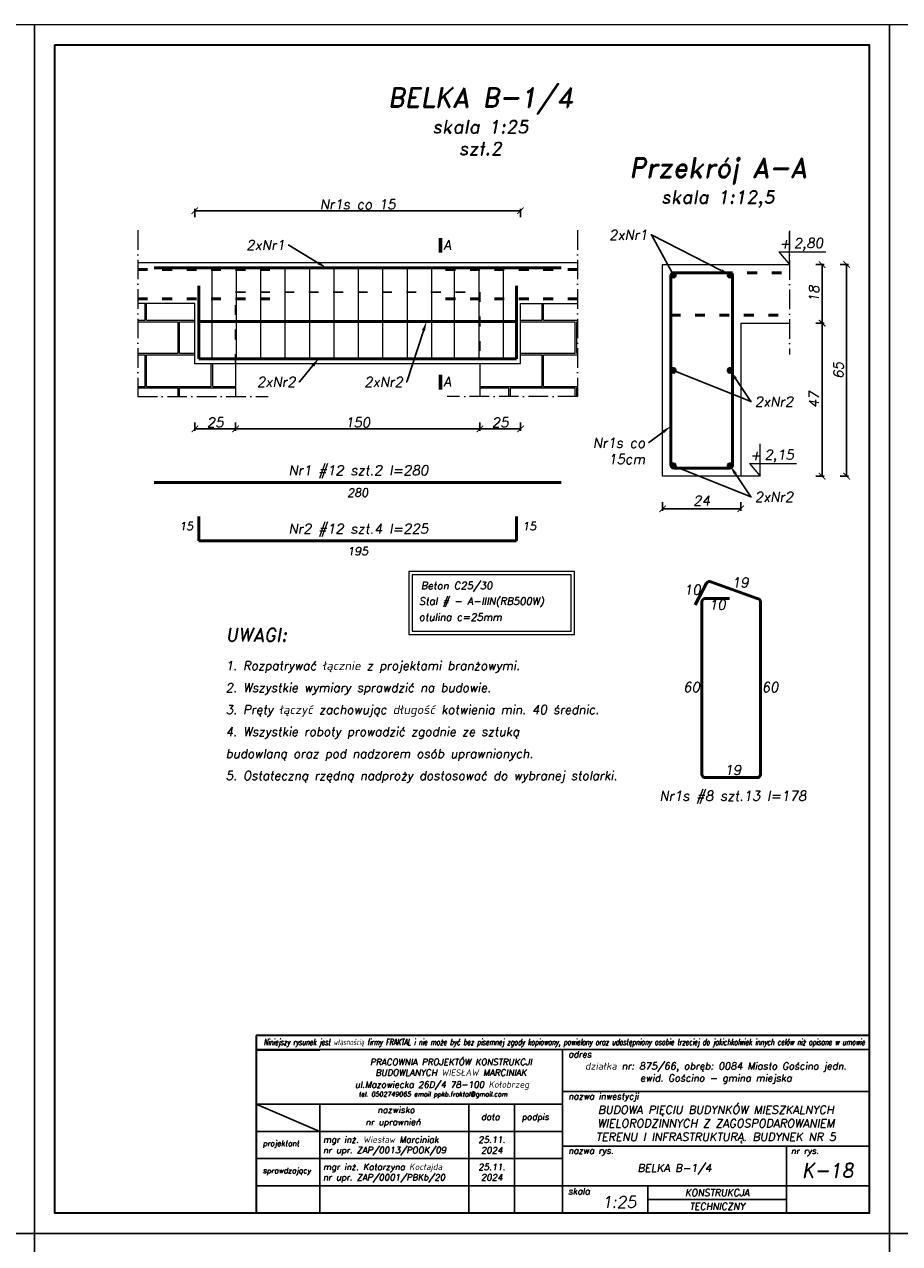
# Model space of a CAD drawing. Header units: millimetres. Extents: x 295948 to 312016, y 6878 to 18016.
# Tile 36 of 252: x 302610 to 303148, y 11327 to 12076. Entities that reach past the tile are written whole.
import ezdxf
from ezdxf import colors
from ezdxf.entities.mleader import LeaderData, LeaderLine
from ezdxf.math import Vec2, Vec3

# ---------------------------------------------------------------- set-up
doc = ezdxf.new("R2010")
doc.units = ezdxf.units.MM
doc.linetypes.add('ACAD_ISO03W100', pattern=[30, 12, -18])
doc.linetypes.add('ACAD_ISO10W100', pattern=[18, 12, -3, 0, -3])
for name, color, linetype, lineweight in [('konstrukcja', 3, 'Continuous', 35), ('konstrukcja fundamenty', 6, 'ACAD_ISO10W100', 35), ('konstrukcja wymiary', 1, 'Continuous', 13), ('kreskowanie', 253, 'Continuous', 0), ('opisy', 2, 'Continuous', 18), ('osie', 5, 'ACAD_ISO10W100', 13), ('zbrojenie', 4, 'Continuous', 50), ('ściana konstrukcja', 107, 'Continuous', 18)]:
    doc.layers.add(name, color=color, linetype=linetype, lineweight=lineweight)
doc.layers.add('przerywane', color=6, linetype='ACAD_ISO03W100')
doc.layers.add('tabelka', color=5, linetype='Continuous')
doc.styles.add('KONSTRUKCJA', font='romand.shx', dxfattribs={"oblique": 10})
doc.styles.add('konstrukcja3', font='romand.shx', dxfattribs={"oblique": 10, "height": 6})
doc.styles.add('mój opis', font='romand.shx', dxfattribs={"oblique": 20})
doc.styles.get("Standard").update_dxf_attribs({"font": 'romand.shx', "oblique": 10})
doc.dimstyles.new('125', dxfattribs={"dimtxt": 6, "dimasz": 4, "dimexe": 1.25, "dimexo": 0.625, "dimgap": 1, "dimtad": 1, "dimdec": 0, "dimtxsty": 'konstrukcja3', "dimblk": 'ARCHTICK', "dimcen": 2.5, "dimadec": 0, "dimazin": 0, "dimtfac": 1, "dimtdec": 0, "dimtix": 1, "dimtmove": 0, "dimatfit": 3, "dimfxl": 4, "dimfxlon": 1, "dimarcsym": 0})
doc.dimstyles.new('125 do 112.5', dxfattribs={"dimtxt": 6, "dimasz": 4, "dimexe": 1.25, "dimexo": 0.625, "dimgap": 2, "dimtad": 1, "dimdec": 0, "dimlfac": 0.5, "dimrnd": 0.5, "dimtxsty": 'konstrukcja3', "dimblk": 'ARCHTICK', "dimcen": 2.5, "dimadec": 0, "dimazin": 0, "dimtfac": 1, "dimtdec": 0, "dimtix": 1, "dimtmove": 0, "dimatfit": 3, "dimfxl": 4, "dimfxlon": 1, "dimarcsym": 0})

# ---------------------------------------------------------------- blocks, each defined once
blk = doc.blocks.new('_ArchTick')
at = {"color": 0, "linetype": 'ByBlock', "lineweight": 13, "const_width": 0.15}
blk.add_lwpolyline([(-0.5, -0.5), (0.5, 0.5)], dxfattribs=at)
blk = doc.blocks.new('*D507')
at = {"layer": 'Defpoints', "color": 0, "transparency": 16777216}
for p in [(302889.73, 11867.23), (302914.73, 11867.23), (302889.73, 11827.23)]:
    blk.add_point(p, dxfattribs=at)
at = {"layer": 'konstrukcja wymiary', "color": 0, "lineweight": -2, "transparency": 16777216}
for p, q in [((302889.73, 11831.23), (302889.73, 11825.98)), ((302914.73, 11831.23), (302914.73, 11825.98)), ((302914.73, 11827.23), (302889.73, 11827.23))]:
    blk.add_line(p, q, dxfattribs=at)
at = {"layer": 'konstrukcja wymiary', "color": 0, "lineweight": -2, "transparency": 16777216, "xscale": 4, "yscale": 4, "zscale": 4, "rotation": 180}
blk.add_blockref('_ArchTick', (302889.73, 11827.23), dxfattribs=at)
at = {"layer": 'konstrukcja wymiary', "color": 0, "lineweight": -2, "transparency": 16777216, "xscale": 4, "yscale": 4, "zscale": 4}
blk.add_blockref('_ArchTick', (302914.73, 11827.23), dxfattribs=at)
at = {"layer": 'konstrukcja wymiary', "color": 0, "transparency": 16777216, "insert": (302902.23, 11831.23), "char_height": 6, "attachment_point": 5, "style": 'konstrukcja3'}
blk.add_mtext('25', dxfattribs=at)
blk = doc.blocks.new('*D508')
at = {"layer": 'Defpoints', "color": 0, "transparency": 16777216}
for p in [(302889.73, 11867.23), (302739.73, 11847.23), (302739.73, 11827.23)]:
    blk.add_point(p, dxfattribs=at)
at = {"layer": 'konstrukcja wymiary', "color": 0, "lineweight": -2, "transparency": 16777216}
for p, q in [((302739.73, 11831.23), (302739.73, 11825.98)), ((302889.73, 11831.23), (302889.73, 11825.98)), ((302889.73, 11827.23), (302739.73, 11827.23))]:
    blk.add_line(p, q, dxfattribs=at)
at = {"layer": 'konstrukcja wymiary', "color": 0, "lineweight": -2, "transparency": 16777216, "xscale": 4, "yscale": 4, "zscale": 4, "rotation": 180}
blk.add_blockref('_ArchTick', (302739.73, 11827.23), dxfattribs=at)
at = {"layer": 'konstrukcja wymiary', "color": 0, "lineweight": -2, "transparency": 16777216, "xscale": 4, "yscale": 4, "zscale": 4}
blk.add_blockref('_ArchTick', (302889.73, 11827.23), dxfattribs=at)
at = {"layer": 'konstrukcja wymiary', "color": 0, "transparency": 16777216, "insert": (302814.73, 11831.23), "char_height": 6, "attachment_point": 5, "style": 'konstrukcja3'}
blk.add_mtext('150', dxfattribs=at)
blk = doc.blocks.new('*D509')
at = {"layer": 'Defpoints', "color": 0, "transparency": 16777216}
for p in [(302714.73, 11867.23), (302739.73, 11847.23), (302714.73, 11827.23)]:
    blk.add_point(p, dxfattribs=at)
at = {"layer": 'konstrukcja wymiary', "color": 0, "lineweight": -2, "transparency": 16777216}
for p, q in [((302714.73, 11831.23), (302714.73, 11825.98)), ((302739.73, 11831.23), (302739.73, 11825.98)), ((302739.73, 11827.23), (302714.73, 11827.23))]:
    blk.add_line(p, q, dxfattribs=at)
at = {"layer": 'konstrukcja wymiary', "color": 0, "lineweight": -2, "transparency": 16777216, "xscale": 4, "yscale": 4, "zscale": 4, "rotation": 180}
blk.add_blockref('_ArchTick', (302714.73, 11827.23), dxfattribs=at)
at = {"layer": 'konstrukcja wymiary', "color": 0, "lineweight": -2, "transparency": 16777216, "xscale": 4, "yscale": 4, "zscale": 4}
blk.add_blockref('_ArchTick', (302739.73, 11827.23), dxfattribs=at)
at = {"layer": 'konstrukcja wymiary', "color": 0, "transparency": 16777216, "insert": (302727.23, 11831.23), "char_height": 6, "attachment_point": 5, "style": 'konstrukcja3'}
blk.add_mtext('25', dxfattribs=at)
blk = doc.blocks.new('*D502')
at = {"layer": 'Defpoints', "color": 0, "transparency": 16777216}
for p in [(302914.73, 11961.23), (302714.73, 11867.23), (302914.73, 11867.23)]:
    blk.add_point(p, dxfattribs=at)
at = {"layer": 'konstrukcja wymiary', "color": 0, "lineweight": -2, "transparency": 16777216}
for p, q in [((302714.73, 11957.23), (302714.73, 11962.48)), ((302714.73, 11961.23), (302914.73, 11961.23)), ((302914.73, 11957.23), (302914.73, 11962.48))]:
    blk.add_line(p, q, dxfattribs=at)
at = {"layer": 'konstrukcja wymiary', "color": 0, "lineweight": -2, "transparency": 16777216, "xscale": 4, "yscale": 4, "zscale": 4, "rotation": 180}
blk.add_blockref('_ArchTick', (302714.73, 11961.23), dxfattribs=at)
at = {"layer": 'konstrukcja wymiary', "color": 0, "lineweight": -2, "transparency": 16777216, "xscale": 4, "yscale": 4, "zscale": 4}
blk.add_blockref('_ArchTick', (302914.73, 11961.23), dxfattribs=at)
at = {"layer": 'konstrukcja wymiary', "color": 0, "transparency": 16777216, "insert": (302814.73, 11965.23), "char_height": 6, "attachment_point": 5, "style": 'konstrukcja3'}
blk.add_mtext('Nr1s co 15', dxfattribs=at)
blk = doc.blocks.new('*D503')
at = {"layer": 'Defpoints', "color": 0, "transparency": 16777216}
for p in [(303001.98, 11798.2), (303049.98, 11798.2), (303001.98, 11778.2)]:
    blk.add_point(p, dxfattribs=at)
at = {"layer": 'konstrukcja wymiary', "color": 0, "lineweight": -2, "transparency": 16777216}
for p, q in [((303001.98, 11782.2), (303001.98, 11776.95)), ((303049.98, 11778.2), (303001.98, 11778.2)), ((303049.98, 11782.2), (303049.98, 11776.95))]:
    blk.add_line(p, q, dxfattribs=at)
at = {"layer": 'konstrukcja wymiary', "color": 0, "lineweight": -2, "transparency": 16777216, "xscale": 4, "yscale": 4, "zscale": 4, "rotation": 180}
blk.add_blockref('_ArchTick', (303001.98, 11778.2), dxfattribs=at)
at = {"layer": 'konstrukcja wymiary', "color": 0, "lineweight": -2, "transparency": 16777216, "xscale": 4, "yscale": 4, "zscale": 4}
blk.add_blockref('_ArchTick', (303049.98, 11778.2), dxfattribs=at)
at = {"layer": 'konstrukcja wymiary', "color": 0, "transparency": 16777216, "insert": (303025.98, 11783.2), "char_height": 6, "attachment_point": 5, "style": 'konstrukcja3'}
blk.add_mtext('24', dxfattribs=at)
blk = doc.blocks.new('*D504')
at = {"layer": 'Defpoints', "color": 0, "transparency": 16777216}
for p in [(303079.98, 11928.2), (303079.98, 11892.2), (303099.98, 11892.2)]:
    blk.add_point(p, dxfattribs=at)
at = {"layer": 'konstrukcja wymiary', "color": 0, "lineweight": -2, "transparency": 16777216}
for p, q in [((303095.98, 11928.2), (303101.23, 11928.2)), ((303099.98, 11928.2), (303099.98, 11892.2)), ((303095.98, 11892.2), (303101.23, 11892.2))]:
    blk.add_line(p, q, dxfattribs=at)
at = {"layer": 'konstrukcja wymiary', "color": 0, "lineweight": -2, "transparency": 16777216, "xscale": 4, "yscale": 4, "zscale": 4}
for p, rotation in [((303099.98, 11928.2), 90), ((303099.98, 11892.2), 270)]:
    blk.add_blockref('_ArchTick', p, dxfattribs=dict(at, rotation=rotation))
at = {"layer": 'konstrukcja wymiary', "color": 0, "transparency": 16777216, "insert": (303094.98, 11910.2), "char_height": 6, "attachment_point": 5, "rotation": 90, "style": 'konstrukcja3'}
blk.add_mtext('18', dxfattribs=at)
blk = doc.blocks.new('*D505')
at = {"layer": 'Defpoints', "color": 0, "transparency": 16777216}
for p in [(303079.98, 11928.2), (303049.98, 11798.2), (303114.98, 11798.2)]:
    blk.add_point(p, dxfattribs=at)
at = {"layer": 'konstrukcja wymiary', "color": 0, "lineweight": -2, "transparency": 16777216}
for p, q in [((303110.98, 11928.2), (303116.23, 11928.2)), ((303114.98, 11928.2), (303114.98, 11798.2)), ((303110.98, 11798.2), (303116.23, 11798.2))]:
    blk.add_line(p, q, dxfattribs=at)
at = {"layer": 'konstrukcja wymiary', "color": 0, "lineweight": -2, "transparency": 16777216, "xscale": 4, "yscale": 4, "zscale": 4}
for p, rotation in [((303114.98, 11928.2), 90), ((303114.98, 11798.2), 270)]:
    blk.add_blockref('_ArchTick', p, dxfattribs=dict(at, rotation=rotation))
at = {"layer": 'konstrukcja wymiary', "color": 0, "transparency": 16777216, "insert": (303109.98, 11863.2), "char_height": 6, "attachment_point": 5, "rotation": 90, "style": 'konstrukcja3'}
blk.add_mtext('65', dxfattribs=at)
blk = doc.blocks.new('*D506')
at = {"layer": 'Defpoints', "color": 0, "transparency": 16777216}
for p in [(303079.98, 11892.2), (303049.98, 11798.2), (303099.98, 11798.2)]:
    blk.add_point(p, dxfattribs=at)
at = {"layer": 'konstrukcja wymiary', "color": 0, "lineweight": -2, "transparency": 16777216}
for p, q in [((303095.98, 11892.2), (303101.23, 11892.2)), ((303099.98, 11892.2), (303099.98, 11798.2)), ((303095.98, 11798.2), (303101.23, 11798.2))]:
    blk.add_line(p, q, dxfattribs=at)
at = {"layer": 'konstrukcja wymiary', "color": 0, "lineweight": -2, "transparency": 16777216, "xscale": 4, "yscale": 4, "zscale": 4}
for p, rotation in [((303099.98, 11892.2), 90), ((303099.98, 11798.2), 270)]:
    blk.add_blockref('_ArchTick', p, dxfattribs=dict(at, rotation=rotation))
at = {"layer": 'konstrukcja wymiary', "color": 0, "transparency": 16777216, "insert": (303094.98, 11845.2), "char_height": 6, "attachment_point": 5, "rotation": 90, "style": 'konstrukcja3'}
blk.add_mtext('47', dxfattribs=at)

msp = doc.modelspace()

# ---------------------------------------------------------------- hatches: boundary and pattern name
at = {"layer": 'kreskowanie'}
h = msp.add_hatch(dxfattribs=at)
h.set_pattern_fill('AR-B816C', color=256, scale=0.1, style=0)
h.set_pattern_definition([(0, (88756.087, 4516.864), (20.32, 20.32), [39.6875, -0.9525]), (0, (88735.767, 4517.817), (20.32, 20.32), [39.6875, -0.9525]), (90, (88756.087, 4516.864), (-20.32, 20.32), [-21.2725, 19.3675]), (90, (88755.135, 4516.864), (-20.32, 20.32), [-21.2725, 19.3675])])
h.paths.add_polyline_path([(302949.733, 11847.228), (302949.733, 11904.228), (302914.733, 11904.228), (302914.733, 11867.228), (302889.733, 11867.228), (302889.733, 11847.228)])
h.paths.add_polyline_path([(302679.733, 11847.228), (302739.733, 11847.228), (302739.733, 11867.228), (302714.733, 11867.228), (302714.733, 11904.228), (302679.733, 11904.228)])
at = {"layer": 'zbrojenie'}
h = msp.add_hatch(color=256, dxfattribs=at)
edge = h.paths.add_edge_path()
edge.add_arc((303008.588, 11921.738), 1.2, 0, 360)
h = msp.add_hatch(color=256, dxfattribs=at)
edge = h.paths.add_edge_path()
edge.add_arc((303043.382, 11921.738), 1.2, 0, 360)
h = msp.add_hatch(color=256, dxfattribs=at)
edge = h.paths.add_edge_path()
edge.add_arc((303008.588, 11863.162), 1.2, 0, 360)
h = msp.add_hatch(color=256, dxfattribs=at)
edge = h.paths.add_edge_path()
edge.add_arc((303043.382, 11863.162), 1.2, 0, 360)
h = msp.add_hatch(color=256, dxfattribs=at)
edge = h.paths.add_edge_path()
edge.add_arc((303008.588, 11804.658), 1.2, 0, 360)
h = msp.add_hatch(color=256, dxfattribs=at)
edge = h.paths.add_edge_path()
edge.add_arc((303043.382, 11804.658), 1.2, 0, 360)

# ---------------------------------------------------------------- linework, layer by layer
msp.add_line((302752.394, 11445.642), (302791.429, 11445.642))
at = {"layer": 'konstrukcja'}
msp.add_lwpolyline([(302628.785, 12063.187), (303128.785, 12063.187), (303128.785, 11345.687), (302628.785, 11345.687)], close=True, dxfattribs=at)
at = {"layer": 'konstrukcja fundamenty', "linetype": 'Continuous'}
for p, q in [((303128.785, 11454.836), (302752.394, 11454.836)), ((302752.394, 11454.836), (302752.394, 11345.687)), ((302752.394, 11446.058), (302752.394, 11345.687))]:
    msp.add_line(p, q, dxfattribs=at)
at = {"layer": 'konstrukcja wymiary', "lineweight": 60}
for p, q in [((302865.56, 11935.51), (302865.56, 11944.384)), ((302865.56, 11851.539), (302865.56, 11860.413))]:
    msp.add_line(p, q, dxfattribs=at)
at = {"layer": 'konstrukcja wymiary'}
for p, q in [((302725.255, 11869.728), (302725.255, 11926.728)), ((302740.255, 11869.728), (302740.255, 11926.728)), ((302755.255, 11869.728), (302755.255, 11926.728)), ((302770.255, 11869.728), (302770.255, 11926.728)), ((302785.255, 11869.728), (302785.255, 11926.728)), ((302800.255, 11869.728), (302800.255, 11926.728)), ((302815.255, 11869.728), (302815.255, 11926.728)), ((302830.255, 11869.728), (302830.255, 11926.728)), ((302845.255, 11869.728), (302845.255, 11926.728)), ((302860.255, 11869.728), (302860.255, 11926.728)), ((302874.255, 11869.728), (302874.255, 11926.728)), ((302889.255, 11869.728), (302889.255, 11926.728)), ((302904.255, 11869.728), (302904.255, 11926.728)), ((303061.997, 11798.198), (303049.985, 11798.198))]:
    msp.add_line(p, q, dxfattribs=at)
for points in [[(302091.285, 12075.687), (302616.285, 12075.687), (302616.285, 11333.187), (302091.285, 11333.187)], [(302616.285, 12075.687), (303141.285, 12075.687), (303141.285, 11333.187), (302616.285, 11333.187)], [(303141.285, 12075.687), (303666.285, 12075.687), (303666.285, 11333.187), (303141.285, 11333.187)], [(302846.098, 11700.994), (302947.929, 11700.994), (302947.929, 11739.696), (302846.098, 11739.696)], [(302848.098, 11702.994), (302945.929, 11702.994), (302945.929, 11737.696), (302848.098, 11737.696)], [(302091.285, 11333.187), (302616.285, 11333.187), (302616.285, 10590.687), (302091.285, 10590.687)], [(302616.285, 11333.187), (303141.285, 11333.187), (303141.285, 10590.687), (302616.285, 10590.687)], [(303141.285, 11333.187), (303666.285, 11333.187), (303666.285, 10590.687), (303141.285, 10590.687)]]:
    msp.add_lwpolyline(points, close=True, dxfattribs=at)
at = {"layer": 'opisy'}
for p, q in [((303079.985, 11928.198), (303079.985, 11948.198)), ((303073.325, 11936.088), (303102.159, 11936.088)), ((303073.325, 11936.088), (303079.985, 11928.198)), ((303061.997, 11798.198), (303061.997, 11818.198)), ((303055.337, 11806.088), (303084.171, 11806.088)), ((303055.337, 11806.088), (303061.997, 11798.198))]:
    msp.add_line(p, q, dxfattribs=at)
at = {"layer": 'osie'}
for p, q in [((302679.733, 11949.228), (302679.733, 11847.228)), ((302949.733, 11949.228), (302949.733, 11847.228)), ((303079.985, 11948.976), (303079.985, 11872.976)), ((302679.733, 11847.228), (302759.733, 11847.228)), ((302949.733, 11847.228), (302869.733, 11847.228))]:
    msp.add_line(p, q, dxfattribs=at)
at = {"layer": 'przerywane', "ltscale": 0.5}
for p, q in [((302739.733, 11867.228), (302739.733, 11911.228)), ((302739.733, 11911.228), (302889.733, 11911.228)), ((302889.733, 11911.228), (302889.733, 11867.228))]:
    msp.add_line(p, q, dxfattribs=at)
at = {"layer": 'tabelka', "color": 2, "linetype": 'ByBlock'}
for p, q in [((303128.785, 11446.058), (302752.394, 11446.058)), ((303128.785, 11446.058), (302752.394, 11446.058)), ((302940.589, 11446.058), (302940.589, 11345.687)), ((302940.589, 11446.058), (302940.589, 11345.687)), ((303128.785, 11446.058), (303128.785, 11345.687)), ((303128.785, 11446.058), (303128.785, 11345.687)), ((302940.589, 11420.284), (303128.785, 11420.284)), ((302752.394, 11412.601), (302940.589, 11412.601)), ((302752.394, 11412.601), (302791.56, 11395.873)), ((302752.394, 11412.601), (302940.589, 11412.601)), ((302752.394, 11412.601), (302791.56, 11395.873)), ((302791.56, 11412.601), (302791.56, 11345.687)), ((302791.56, 11412.601), (302791.56, 11345.687)), ((302883.043, 11412.601), (302883.043, 11345.687)), ((302883.043, 11412.601), (302883.043, 11345.687)), ((302911.075, 11412.601), (302911.075, 11345.687)), ((302752.394, 11395.873), (302940.589, 11395.873)), ((302752.394, 11395.873), (302940.589, 11395.873)), ((302940.589, 11386.816), (303128.785, 11386.816)), ((302940.589, 11386.816), (303128.785, 11386.816)), ((303078.027, 11386.816), (303078.027, 11345.687)), ((303078.027, 11386.816), (303078.027, 11345.687)), ((302752.394, 11379.144), (302940.589, 11379.144)), ((302752.394, 11379.144), (302940.589, 11379.144)), ((302752.394, 11362.416), (303128.785, 11362.416)), ((302752.394, 11362.416), (303078.027, 11362.416)), ((302992.866, 11362.416), (302992.866, 11345.687)), ((302992.866, 11362.416), (302992.866, 11345.687)), ((302992.866, 11354.052), (303078.027, 11354.052)), ((302752.394, 11345.687), (303128.785, 11345.687)), ((302752.394, 11345.687), (303128.785, 11345.687)), ((302794.215, 11345.687), (303128.785, 11345.687)), ((302794.215, 11345.687), (303128.785, 11345.687))]:
    msp.add_line(p, q, dxfattribs=at)
at = {"layer": 'zbrojenie', "linetype": 'ACAD_ISO03W100', "ltscale": 0.5}
for p, q in [((302760.733, 11925.228), (302679.733, 11925.228)), ((302868.733, 11925.228), (302949.733, 11925.228)), ((303008.985, 11923.198), (303079.985, 11923.198)), ((302760.733, 11907.228), (302679.733, 11907.228)), ((302868.733, 11907.228), (302949.733, 11907.228)), ((303006.954, 11897.198), (303079.985, 11897.198))]:
    msp.add_line(p, q, dxfattribs=at)
at = {"layer": 'zbrojenie'}
for p, q in [((302689.733, 11926.228), (302939.733, 11926.228)), ((302717.233, 11870.228), (302717.233, 11915.228)), ((302912.233, 11870.228), (302912.233, 11915.228)), ((302717.233, 11893.228), (302912.233, 11893.228)), ((302717.233, 11870.228), (302912.233, 11870.228)), ((302689.733, 11794.355), (302939.733, 11794.355)), ((302717.233, 11758.459), (302717.233, 11773.459)), ((302912.233, 11758.459), (302912.233, 11773.459)), ((302717.233, 11758.459), (302912.233, 11758.459)), ((303031.688, 11733.357), (303060.12, 11723.13)), ((303028.991, 11732.504), (303022.078, 11719.192)), ((303026.12, 11615.13), (303026.12, 11721.13)), ((303028.12, 11723.13), (303043.12, 11723.13)), ((303062.12, 11721.13), (303062.12, 11615.13)), ((303060.12, 11613.13), (303028.12, 11613.13))]:
    msp.add_line(p, q, dxfattribs=at)
msp.add_lwpolyline([(303042.985, 11803.198), (303008.985, 11803.198, -0.4142136), (303006.985, 11805.198), (303006.985, 11921.198, -0.4142136), (303008.985, 11923.198), (303042.985, 11923.198, -0.4142136), (303044.985, 11921.198), (303044.985, 11805.198, -0.4142136)], format="xyb", close=True, dxfattribs=at)
for centre in [(303008.588, 11921.738), (303043.382, 11921.738), (303008.588, 11863.162), (303043.382, 11863.162), (303008.588, 11804.658), (303043.382, 11804.658)]:
    msp.add_circle(centre, 1.2, dxfattribs=at)
for centre, start, end in [((303030.766, 11731.582), 62.556395, 152.556395), ((303028.12, 11721.13), 90, 180), ((303060.12, 11721.13), 0, 90), ((303028.12, 11615.13), 180, 270), ((303060.12, 11615.13), 270, 0)]:
    msp.add_arc(centre, 2, start, end, dxfattribs=at)
at = {"layer": 'ściana konstrukcja'}
for p, q in [((302949.733, 11929.228), (302679.733, 11929.228)), ((303001.985, 11928.198), (303079.985, 11928.198)), ((303001.985, 11798.198), (303001.985, 11928.198)), ((302714.733, 11904.228), (302679.733, 11904.228)), ((302714.733, 11867.228), (302714.733, 11904.228)), ((302914.733, 11867.228), (302914.733, 11904.228)), ((302914.733, 11904.228), (302949.733, 11904.228)), ((303049.985, 11892.198), (303049.985, 11798.198)), ((303049.985, 11892.198), (303079.985, 11892.198)), ((302914.733, 11867.228), (302714.733, 11867.228)), ((302739.733, 11867.228), (302739.733, 11847.228)), ((302889.733, 11867.228), (302889.733, 11847.228)), ((303049.985, 11798.198), (303001.985, 11798.198))]:
    msp.add_line(p, q, dxfattribs=at)

# ---------------------------------------------------------------- texts
at = {"insert": (302756.984, 11452.608), "char_height": 3.801927, "width": 361.1286, "attachment_point": 1}
msp.add_mtext('{\\Fsimplex|c238;\\W0.6;Niniejszy rysunek jest własnością firmy FRAKTAL i nie może być bez pisemnej zgody kopiowany, powielany oraz udostępniony osobie trzeciej do jakichkolwiek innych celów niż opisane w umowie}', dxfattribs=at)
at = {"style": 'mój opis'}
for s, insert, char_height, width, attachment_point in [('\\pxqc;{\\Q10;PRACOWNIA PROJEKTÓW KONSTRUKCJI\\PBUDOWLANYCH WIESŁAW MARCINIAK}', (302776.187, 11440.368), 3.87233, 191.63894, 1), ('{\\Q10;adres}', (302944.043, 11445.097), 3.87233, 191.63894, 1), ('\\pxqc;{\\Q10;działka nr: 875/66, obręb: 0084 Miasto Gościno jedn. ewid. Gościno - gmina miejska }', (303034.687, 11431.613), 4.33333, 188.19538, 5), ('{\\Q10;ul.Mazowiecka 26D/4 78-100 Kołobrzeg\\P\\pxql;\\H0.85511x; \\H0.85714x;tel. 0502749065 email ppkb.fraktal@gmail.com}', (302812.992, 11426.574), 3.87233, 191.63894, 1), ('{\\Q10;nazwa inwestycji}', (302944.043, 11419.322), 3.87233, 191.63894, 1), ('{\\Q10;nazwisko}', (302826.822, 11411.032), 3.87233, 191.63894, 1), ('\\pxsm1,qc;{\\Q10;BUDOWA PIĘCIU BUDYNKÓW MIESZKALNYCH WIELORODZINNYCH Z ZAGOSPODAROWANIEM TERENU I INFRASTRUKTURĄ. BUDYNEK NR 5}', (303034.687, 11400.22), 4.999995, 188.19538, 5), ('{\\Q10;nr uprawnień}', (302819.513, 11403.518), 3.87233, 191.63894, 1), ('{\\Q10;data}', (302890.496, 11406.729), 3.87233, 191.63894, 1), ('{\\Q10;podpis}', (302915.401, 11406.729), 3.87233, 191.63894, 1), ('\\pxt20;{\\Q10;projektant}', (302756.418, 11390.164), 3.31128, 191.63894, 1), ('{\\Q10;mgr inż. Wiesław Marciniak}', (302793.44, 11392.758), 3.87233, 191.63894, 1), ('{\\Q10;25.11.\\P2024}', (302897.059, 11387.509), 3.87233, 28.03215, 5), ('\\A1;{\\Q10;nr upr. ZAP/0013/POOK/09}', (302793.44, 11386.282), 3.87233, 191.63894, 1), ('{\\Q10;nazwa rys.}', (302944.043, 11385.977), 3.86666, 191.63894, 1), ('{\\Q10;nr rys.}', (303080.743, 11385.87), 3.87233, 191.63894, 1), ('\\pxt20;{\\Q10;sprawdzający}', (302756.418, 11373.435), 3.31128, 191.63894, 1), ('{\\Q10;mgr inż. Katarzyna Kocłajda}', (302793.44, 11376.029), 3.87233, 191.63894, 1), ('{\\Q10;25.11.\\P2024}', (302897.059, 11370.78), 3.87233, 28.03215, 5), ('\\pxqc;{\\Q10;BELKA B-1/4}', (303009.308, 11372.625), 4.79999, 137.43732, 5), ('{\\Q10;K-18}', (303103.406, 11371.936), 8.62312, 50.75806, 5), ('\\A1;{\\Q10;nr upr. ZAP/0001/PBKb/20}', (302793.44, 11369.553), 3.87233, 191.63894, 1), ('{\\Q10;skala}', (302943.974, 11361.042), 3.87233, 191.63894, 1), ('{\\Q10;KONSTRUKCJA}', (303035.446, 11358.234), 4.18212, 85.16082, 5), ('{\\Q10;1:25}', (302964.748, 11356.041), 7.04061, 191.63894, 1), ('{\\Q10;TECHNICZNY}', (303035.446, 11349.87), 4.18212, 85.16082, 5)]:
    msp.add_mtext(s, dxfattribs=dict(at, insert=insert, char_height=char_height, width=width, attachment_point=attachment_point))
at = {"layer": 'opisy'}
for s, insert, char_height, width, attachment_point, style in [('\\pxqc;BELKA B-1/4\\P{\\H0.66666x;skala 1:25\\Pszt.2}', (302890.061, 12016.126), 12, 378.47761, 5, 'KONSTRUKCJA'), ('\\pxqc;{\\H2x;Przekrój A-A\\P\\H0.66667x;skala 1:12,5}', (303035.985, 11978.477), 6, 314.05598, 5, 'konstrukcja3'), ('A', (302867.321, 11943.227), 6, 126.49987, 1, 'KONSTRUKCJA'), ('+', (303073.742, 11944.103), 6, 5.25172, 1, 'konstrukcja3'), ('2,80', (303082.554, 11944.445), 6, 5.25172, 1, 'konstrukcja3'), ('A', (302867.321, 11859.256), 6, 126.49987, 1, 'KONSTRUKCJA'), ('+', (303055.753, 11814.103), 6, 5.25172, 1, 'konstrukcja3'), ('2,15', (303064.566, 11814.445), 6, 5.25172, 1, 'konstrukcja3'), ('\\A1;Nr1 #12 szt.2 l=280', (302815.182, 11800.851), 6, 214.88745, 5, 'KONSTRUKCJA'), ('\\A1;280', (302814.733, 11788.119), 5, 184.88745, 5, 'KONSTRUKCJA'), ('\\A1;15', (302709.402, 11767.529), 5, 184.88745, 5, 'KONSTRUKCJA'), ('\\A1;Nr2 #12 szt.4 l=225', (302815.182, 11764.955), 6, 214.88745, 5, 'KONSTRUKCJA'), ('\\A1;15', (302920.064, 11767.529), 5, 184.88745, 5, 'KONSTRUKCJA'), ('\\A1;195', (302814.733, 11752.223), 5, 184.88745, 5, 'KONSTRUKCJA'), ('Beton C25/30', (302853.523, 11733.282), 4.5, 142.31235, 1, 'KONSTRUKCJA'), ('\\pxqc;19', (303049.708, 11732.935), 6, 122.63167, 5, 'konstrukcja3'), ('\\pxqc;10', (303020.248, 11728.513), 6, 122.63167, 5, 'konstrukcja3'), ('Stal # - A-IIIN(RB500W) ', (302852.35, 11723.777), 4.5, 142.31235, 1, 'KONSTRUKCJA'), ('\\pxqc;10', (303035.62, 11719.295), 6, 122.63167, 5, 'konstrukcja3'), ('otulina c=25mm', (302852.314, 11713.967), 4.5, 142.31235, 1, 'KONSTRUKCJA'), ('\\A1;\\pxsm1.5;{\\H1.5x;UWAGI:\\P}1. Rozpatrywać łącznie z projektami branżowymi.\\P2. Wszystkie wymiary sprawdzić na budowie.\\P3. Pręty łączyć zachowując długość kotwienia min. 40 średnic.\\P4. Wszystkie roboty prowadzić zgodnie ze sztuką budowlaną oraz pod nadzorem osób uprawnionych.\\P5. Ostateczną rzędną nadproży dostosować do wybranej stolarki.', (302733.667, 11704.818), 5.4, 230.3335, 1, 'KONSTRUKCJA'), ('\\pxqc;60', (303019.811, 11668.673), 6, 122.63167, 5, 'konstrukcja3'), ('\\pxqc;60', (303068.014, 11668.673), 6, 122.63167, 5, 'konstrukcja3'), ('\\pxqc;19', (303045.12, 11617.821), 6, 122.63167, 5, 'konstrukcja3'), ('\\pxqc;Nr1s #8 szt.13 l=178', (303045.12, 11600.927), 6, 122.63167, 5, 'konstrukcja3')]:
    msp.add_mtext(s, dxfattribs=dict(at, insert=insert, char_height=char_height, width=width, attachment_point=attachment_point, style=style))

# ---------------------------------------------------------------- dimensions: what is measured, and where the dimension line sits
at = {"layer": 'konstrukcja wymiary'}
dim = msp.add_linear_dim(base=(302914.733, 11961.228), p1=(302714.733, 11867.228), p2=(302914.733, 11867.228), text='Nr1s co 15', dimstyle='125', dxfattribs=at)
dim.commit()
dim.dimension.update_dxf_attribs({"geometry": '*D502', "text_midpoint": (302814.733, 11965.228)})
for base, p1, p2, angle, picture, middle in [((303114.985, 11798.198), (303079.985, 11928.198), (303049.985, 11798.198), 90, '*D505', (303109.985, 11863.198)), ((303099.985, 11892.198), (303079.985, 11928.198), (303079.985, 11892.198), 90, '*D504', (303094.985, 11910.198)), ((303001.985, 11778.198), (303049.985, 11798.198), (303001.985, 11798.198), 180, '*D503', (303025.985, 11783.198))]:
    dim = msp.add_linear_dim(base=base, p1=p1, p2=p2, angle=angle, dimstyle='125 do 112.5', dxfattribs=at)
    dim.commit()
    dim.dimension.update_dxf_attribs({"geometry": picture, "text_midpoint": middle})
dim = msp.add_linear_dim(base=(303099.985, 11798.198), p1=(303079.985, 11892.198), p2=(303049.985, 11798.198), angle=90, dimstyle='125 do 112.5', override={"dimtmove": 1}, dxfattribs=at)
dim.commit()
dim.dimension.update_dxf_attribs({"geometry": '*D506', "text_midpoint": (303094.985, 11845.198)})
for base, p1, p2, picture, middle in [((302714.733, 11827.228), (302739.733, 11847.228), (302714.733, 11867.228), '*D509', (302727.233, 11831.228)), ((302739.733, 11827.228), (302889.733, 11867.228), (302739.733, 11847.228), '*D508', (302814.733, 11831.228))]:
    dim = msp.add_linear_dim(base=base, p1=p1, p2=p2, dimstyle='125', override={"dimtmove": 1}, dxfattribs=at)
    dim.commit()
    dim.dimension.update_dxf_attribs({"geometry": picture, "text_midpoint": middle})
dim = msp.add_linear_dim(base=(302889.733, 11827.228), p1=(302914.733, 11867.228), p2=(302889.733, 11867.228), dimstyle='125', dxfattribs=at)
dim.commit()
dim.dimension.update_dxf_attribs({"geometry": '*D507', "text_midpoint": (302902.233, 11831.228)})

# ---------------------------------------------------------------- leaders
at = {"layer": 'opisy'}
ml = msp.add_multileader_mtext('Standard', dxfattribs=at)
ml.set_content('2xNr1', color=256, style='KONSTRUKCJA')
ml.set_leader_properties()
ml.build(insert=Vec2(0, 0))
ml.multileader.update_dxf_attribs({"dogleg_length": 0.36, "arrow_head_size": 6})
ctx = ml.context
ctx.base_point, ctx.char_height, ctx.arrow_head_size, ctx.plane_origin = Vec3(302743.49, 11940.168), 6, 6, Vec3(302781.479, 12041.777)
ctx.text_align_type = 2
notes = []
notes.append((ctx, [(1, (1, 1, 0), (302772.337, 11940.168), (-1, 0), 0.36, [(0, [(302795.418, 11926.228), (302772.337, 11940.168)], 0, [])])]))
ctx.mtext.insert, ctx.mtext.width, ctx.mtext.alignment, ctx.mtext.flow_direction = Vec3(302769.977, 11943.168), 12.24233, 3, 5
ml = msp.add_multileader_mtext('Standard', dxfattribs=at)
ml.set_content('2xNr1', color=256, style='KONSTRUKCJA')
ml.set_leader_properties()
ml.build(insert=Vec2(0, 0))
ml.multileader.update_dxf_attribs({"dogleg_length": 0.36, "arrow_head_size": 6})
ctx = ml.context
ctx.base_point, ctx.char_height, ctx.arrow_head_size, ctx.plane_origin = Vec3(302966.318, 11946.458), 6, 6, Vec3(303007.462, 11941.201)
ctx.text_align_type = 2
notes.append((ctx, [(0, (1, 1, 0), (302995.165, 11946.458), (-1, 0), 0.36, [(1, [(303043.382, 11921.738), (302995.165, 11946.458), (303008.588, 11921.738)], 0, [])])]))
ctx.mtext.insert, ctx.mtext.alignment, ctx.mtext.flow_direction = Vec3(302992.805, 11949.458), 3, 5
ml = msp.add_multileader_mtext('Standard', dxfattribs=at)
ml.set_content('2xNr2', color=256, style='KONSTRUKCJA')
ml.set_leader_properties()
ml.build(insert=Vec2(0, 0))
ml.multileader.update_dxf_attribs({"dogleg_length": 0.36, "arrow_head_size": 6})
ctx = ml.context
ctx.base_point, ctx.char_height, ctx.arrow_head_size, ctx.plane_origin = Vec3(302814.738, 11856.162), 6, 6, Vec3(302843.031, 11969.771)
ctx.text_align_type = 2
notes.append((ctx, [(1, (1, 1, 0), (302844.812, 11856.162), (-1, 0), 0.36, [(0, [(302856.971, 11893.228), (302844.812, 11856.162)], 0, [])])]))
ctx.mtext.insert, ctx.mtext.alignment, ctx.mtext.flow_direction = Vec3(302842.452, 11859.162), 3, 5
ml = msp.add_multileader_mtext('Standard', dxfattribs=at)
ml.set_content('2xNr2', color=256, style='KONSTRUKCJA')
ml.set_leader_properties()
ml.build(insert=Vec2(0, 0))
ml.multileader.update_dxf_attribs({"dogleg_length": 0.36, "arrow_head_size": 6})
ctx = ml.context
ctx.base_point, ctx.char_height, ctx.arrow_head_size, ctx.plane_origin = Vec3(302748.85, 11856.162), 6, 6, Vec3(302777.144, 11969.771)
ctx.text_align_type = 2
notes.append((ctx, [(1, (1, 1, 0), (302778.924, 11856.162), (-1, 0), 0.36, [(0, [(302791.083, 11870.75), (302778.924, 11856.162)], 0, [])])]))
ctx.mtext.insert, ctx.mtext.alignment, ctx.mtext.flow_direction = Vec3(302776.564, 11859.162), 3, 5
ml = msp.add_multileader_mtext('Standard', dxfattribs=at)
ml.set_content('2xNr2', color=256, style='KONSTRUKCJA')
ml.set_leader_properties()
ml.build(insert=Vec2(0, 0))
ml.multileader.update_dxf_attribs({"dogleg_length": 0.36, "arrow_head_size": 6})
ctx = ml.context
ctx.base_point, ctx.char_height, ctx.arrow_head_size, ctx.plane_origin = Vec3(303056.577, 11844.039), 6, 6, Vec3(303007.462, 11923.705)
notes.append((ctx, [(1, (1, 1, 0), (303056.217, 11844.039), (1, 0), 0.36, [(1, [(303043.382, 11863.162), (303056.217, 11844.039), (303008.588, 11863.162)], 0, [])])]))
ctx.mtext.insert, ctx.mtext.width, ctx.mtext.flow_direction = Vec3(303058.577, 11847.039), 25.51207, 5
ml = msp.add_multileader_mtext('Standard', dxfattribs=at)
ml.set_content('Nr1s co\\P15cm', color=256, style='KONSTRUKCJA')
ml.set_leader_properties()
ml.build(insert=Vec2(0, 0))
ml.multileader.update_dxf_attribs({"dogleg_length": 0.36, "arrow_head_size": 6})
ctx = ml.context
ctx.base_point, ctx.char_height, ctx.arrow_head_size, ctx.plane_origin = Vec3(302953.435, 11818.689), 6, 6, Vec3(303023.712, 11819.018)
ctx.text_align_type = 2
notes.append((ctx, [(1, (1, 1, 0), (302993.267, 11818.689), (-1, 0), 1.396982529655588e-11, [(0, [(303006.985, 11828.867), (302993.267, 11818.689)], 0, [])])]))
ctx.mtext.insert, ctx.mtext.alignment, ctx.mtext.flow_direction = Vec3(302991.267, 11821.689), 3, 5
ml = msp.add_multileader_mtext('Standard', dxfattribs=at)
ml.set_content('2xNr2', color=256, style='KONSTRUKCJA')
ml.set_leader_properties()
ml.build(insert=Vec2(0, 0))
ml.multileader.update_dxf_attribs({"dogleg_length": 0.36, "arrow_head_size": 6})
ctx = ml.context
ctx.base_point, ctx.char_height, ctx.arrow_head_size, ctx.plane_origin = Vec3(303056.577, 11785.535), 6, 6, Vec3(303007.462, 11855.201)
notes.append((ctx, [(1, (1, 1, 0), (303056.217, 11785.535), (1, 0), 0.36, [(1, [(303043.382, 11804.658), (303056.217, 11785.535), (303008.588, 11804.658)], 0, [])])]))
ctx.mtext.insert, ctx.mtext.width, ctx.mtext.flow_direction = Vec3(303058.577, 11788.535), 25.51207, 5
for ctx, leaders in notes:
    for number, flags, end, landing, length, lines in leaders:
        leader = LeaderData()
        leader.index, (leader.has_last_leader_line, leader.has_dogleg_vector, leader.attachment_direction) = number, flags
        leader.last_leader_point, leader.dogleg_vector, leader.dogleg_length = Vec3(end), Vec3(landing), length
        for number, points, colour, breaks in lines:
            line = LeaderLine()
            line.index, line.vertices, line.color, line.breaks = number, Vec3.list(points), colors.encode_raw_color(colour), breaks
            leader.lines.append(line)
        ctx.leaders.append(leader)

doc.saveas('drawing.dxf')
